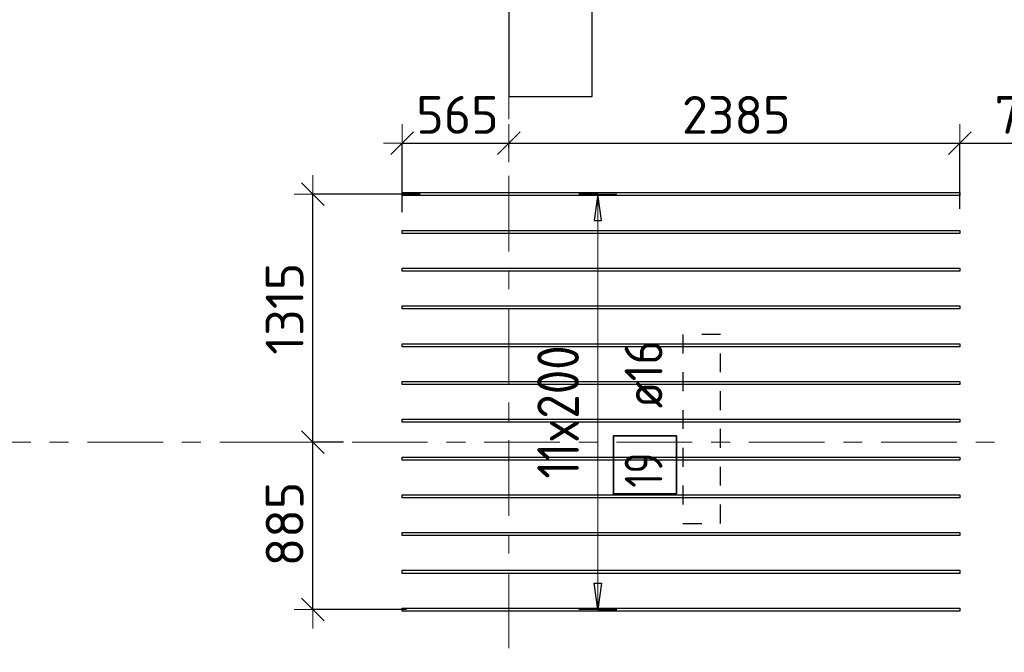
# Model space of a CAD drawing. Header units: metres. Extents: x -38 to 97, y -15 to 21.
# Tile 4 of 256: x 1.91 to 7.12, y 2.19 to 5.54. Entities that reach past the tile are written whole.
import ezdxf

# ---------------------------------------------------------------- set-up
doc = ezdxf.new("R2010")
doc.units = ezdxf.units.M
doc.header["$PDMODE"] = 65
for name, pattern in [('______11', [0.5, 0.4, -0.05, 0, -0.05]), ('______2', [0.0405, 0.03, -0.0105]), ('______5', [1.1, 0.8, -0.1, 0.1, -0.1])]:
    doc.linetypes.add(name, pattern=pattern)
for name, color, linetype, lineweight in [('XR$2$Осевая линия (1)', 7, '______5', 13), ('XR$6$Перекрытие (1)', 7, 'Continuous', 35), ('XR$6$Размерная линия (1)', 7, 'Continuous', 13)]:
    doc.layers.add(name, color=color, linetype=linetype, lineweight=lineweight)
doc.layers.add('XR$6$Арм.стержн.Доп. Арм верхн.зоны Х', color=7, linetype='Continuous', lineweight=35, true_color=0x8c8cff)
doc.layers.add('XR$7$Стена_ бетон несущ.', color=7, linetype='Continuous', lineweight=70, true_color=0xb4b496)
doc.styles.add('ISOCPEUR', font='txt')
doc.dimstyles.new('DIMSTYLE_3', dxfattribs={"dimtxt": 0.2, "dimasz": 0.2, "dimexe": 0, "dimexo": 0, "dimgap": 0.1, "dimtad": 2, "dimdec": 0, "dimlfac": 1000, "dimrnd": 5, "dimzin": 12, "dimdsep": 46, "dimtxsty": 'ISOCPEUR', "dimblk1": 'ALL_ML_STRICH', "dimblk2": 'ALL_ML_STRICH', "dimsah": 1, "dimcen": 0, "dimclrd": 7, "dimclre": 256, "dimclrt": 7, "dimadec": 0, "dimazin": 0, "dimtfac": 1, "dimtdec": 0, "dimtix": 1, "dimtmove": 2, "dimatfit": 3, "dimfxl": 0, "dimtzin": 0, "dimlwd": 0, "dimlwe": -3, "dimarcsym": 0})
doc.dimstyles.new('DIMSTYLE_36', dxfattribs={"dimtxt": 0.2, "dimasz": 0.2, "dimexe": 0, "dimexo": 0, "dimgap": 0.1, "dimtad": 2, "dimdec": 0, "dimlfac": 1000, "dimrnd": 5, "dimzin": 12, "dimdsep": 46, "dimtxsty": 'ISOCPEUR', "dimblk1": 'ALL_ML_STRICH', "dimblk2": 'ALL_ML_STRICH', "dimsah": 1, "dimcen": 0, "dimclrd": 7, "dimclre": 256, "dimclrt": 7, "dimadec": 0, "dimazin": 0, "dimtfac": 1, "dimtdec": 0, "dimtix": 1, "dimtmove": 2, "dimatfit": 3, "dimfxl": 0, "dimtvp": 1.2, "dimtzin": 0, "dimlwd": 0, "dimlwe": -3, "dimarcsym": 0})

# ---------------------------------------------------------------- blocks, each defined once
blk = doc.blocks.new('ALL_ML_STRICH')
at = {"color": 0, "linetype": 'ByBlock', "lineweight": -2}
for p, q in [((-0.3, -0.3), (0.3, 0.3)), ((0, -0.5), (0, 0.5)), ((-1, 0), (0.5, 0))]:
    blk.add_line(p, q, dxfattribs=at)
blk = doc.blocks.new('*D936')
at = {"layer": 'DEFPOINTS', "color": 7, "linetype": 'Continuous', "lineweight": 13, "transparency": 33554687}
for p in [(3.9357, 4.8831), (4.5, 4.8393), (3.9357, 4.4987)]:
    blk.add_point(p, dxfattribs=at)
at = {"layer": 'XR$6$Размерная линия (1)', "color": 9, "linetype": 'Continuous', "lineweight": -2, "true_color": 0xc7c7c7, "transparency": 33554687}
for p, q in [((3.9357, 4.5187), (3.9357, 4.8831)), ((4.5, 4.8593), (4.5, 4.8831))]:
    blk.add_line(p, q, dxfattribs=at)
at = {"layer": 'XR$6$Размерная линия (1)', "color": 7, "linetype": 'Continuous', "lineweight": -2, "transparency": 33554687}
blk.add_line((3.9357, 4.8831), (4.5, 4.8831), dxfattribs=at)
at = {"layer": 'XR$6$Размерная линия (1)', "color": 7, "linetype": 'Continuous', "lineweight": 13, "transparency": 33554687, "xscale": 0.2, "yscale": 0.2, "zscale": 0.2, "rotation": 180}
blk.add_blockref('ALL_ML_STRICH', (3.9357, 4.8831), dxfattribs=at)
at = {"layer": 'XR$6$Размерная линия (1)', "color": 7, "linetype": 'Continuous', "lineweight": 13, "transparency": 33554687, "xscale": 0.2, "yscale": 0.2, "zscale": 0.2}
blk.add_blockref('ALL_ML_STRICH', (4.5, 4.8831), dxfattribs=at)
at = {"layer": 'XR$6$Размерная линия (1)', "color": 7, "linetype": 'Continuous', "lineweight": 13, "transparency": 33554687, "insert": (4.2279, 5.0331), "char_height": 0.2, "width": 0.6, "attachment_point": 5, "style": 'ISOCPEUR'}
blk.add_mtext('\\A1;{565}', dxfattribs=at)
blk = doc.blocks.new('*D937')
at = {"layer": 'DEFPOINTS', "color": 7, "linetype": 'Continuous', "lineweight": 13, "transparency": 33554687}
for p in [(4.5, 4.8831), (4.5, 4.8393), (6.8857, 4.5149)]:
    blk.add_point(p, dxfattribs=at)
at = {"layer": 'XR$6$Размерная линия (1)', "color": 9, "linetype": 'Continuous', "lineweight": -2, "true_color": 0xc7c7c7, "transparency": 33554687}
for p, q in [((4.5, 4.8593), (4.5, 4.8831)), ((6.8857, 4.5349), (6.8857, 4.8831))]:
    blk.add_line(p, q, dxfattribs=at)
at = {"layer": 'XR$6$Размерная линия (1)', "color": 7, "linetype": 'Continuous', "lineweight": -2, "transparency": 33554687}
blk.add_line((4.5, 4.8831), (6.8857, 4.8831), dxfattribs=at)
at = {"layer": 'XR$6$Размерная линия (1)', "color": 7, "linetype": 'Continuous', "lineweight": 13, "transparency": 33554687, "xscale": 0.2, "yscale": 0.2, "zscale": 0.2, "rotation": 180}
blk.add_blockref('ALL_ML_STRICH', (4.5, 4.8831), dxfattribs=at)
at = {"layer": 'XR$6$Размерная линия (1)', "color": 7, "linetype": 'Continuous', "lineweight": 13, "transparency": 33554687, "xscale": 0.2, "yscale": 0.2, "zscale": 0.2}
blk.add_blockref('ALL_ML_STRICH', (6.8857, 4.8831), dxfattribs=at)
at = {"layer": 'XR$6$Размерная линия (1)', "color": 7, "linetype": 'Continuous', "lineweight": 13, "transparency": 33554687, "insert": (5.7029, 5.0331), "char_height": 0.2, "width": 0.8, "attachment_point": 5, "style": 'ISOCPEUR'}
blk.add_mtext('\\A1;{2385}', dxfattribs=at)
blk = doc.blocks.new('*D938')
at = {"layer": 'DEFPOINTS', "color": 7, "linetype": 'Continuous', "lineweight": 13, "transparency": 33554687}
for p in [(7.6584, 5.4737), (6.8857, 4.8831), (6.8857, 4.5149)]:
    blk.add_point(p, dxfattribs=at)
at = {"layer": 'XR$6$Размерная линия (1)', "color": 9, "linetype": 'Continuous', "lineweight": -2, "true_color": 0xc7c7c7, "transparency": 33554687}
for p, q in [((7.6584, 5.4537), (7.6584, 4.8831)), ((6.8857, 4.5349), (6.8857, 4.8831))]:
    blk.add_line(p, q, dxfattribs=at)
at = {"layer": 'XR$6$Размерная линия (1)', "color": 7, "linetype": 'Continuous', "lineweight": -2, "transparency": 33554687}
blk.add_line((6.8857, 4.8831), (7.6584, 4.8831), dxfattribs=at)
at = {"layer": 'XR$6$Размерная линия (1)', "color": 7, "linetype": 'Continuous', "lineweight": 13, "transparency": 33554687, "xscale": 0.2, "yscale": 0.2, "zscale": 0.2, "rotation": 180}
blk.add_blockref('ALL_ML_STRICH', (6.8857, 4.8831), dxfattribs=at)
at = {"layer": 'XR$6$Размерная линия (1)', "color": 7, "linetype": 'Continuous', "lineweight": 13, "transparency": 33554687, "xscale": 0.2, "yscale": 0.2, "zscale": 0.2}
blk.add_blockref('ALL_ML_STRICH', (7.6584, 4.8831), dxfattribs=at)
at = {"layer": 'XR$6$Размерная линия (1)', "color": 7, "linetype": 'Continuous', "lineweight": 13, "transparency": 33554687, "insert": (7.2821, 5.0331), "char_height": 0.2, "width": 0.6, "attachment_point": 5, "style": 'ISOCPEUR'}
blk.add_mtext('\\A1;{775}', dxfattribs=at)
blk = doc.blocks.new('*D1082')
at = {"layer": 'DEFPOINTS', "color": 7, "linetype": 'Continuous', "lineweight": 13, "transparency": 33554687}
for p in [(3.6457, 3.3), (3.4634, 2.4135), (3.9789, 2.4135)]:
    blk.add_point(p, dxfattribs=at)
at = {"layer": 'XR$6$Размерная линия (1)', "color": 9, "linetype": 'Continuous', "lineweight": -2, "true_color": 0xc7c7c7, "transparency": 33554687}
for p, q in [((3.6257, 3.3), (3.4634, 3.3)), ((3.9589, 2.4135), (3.4634, 2.4135))]:
    blk.add_line(p, q, dxfattribs=at)
at = {"layer": 'XR$6$Размерная линия (1)', "color": 7, "linetype": 'Continuous', "lineweight": -2, "transparency": 33554687}
blk.add_line((3.4634, 2.4135), (3.4634, 3.3), dxfattribs=at)
at = {"layer": 'XR$6$Размерная линия (1)', "color": 7, "linetype": 'Continuous', "lineweight": 13, "transparency": 33554687, "xscale": 0.2, "yscale": 0.2, "zscale": 0.2}
for p, rotation in [((3.4634, 3.3), 90), ((3.4634, 2.4135), 270)]:
    blk.add_blockref('ALL_ML_STRICH', p, dxfattribs=dict(at, rotation=rotation))
at = {"layer": 'XR$6$Размерная линия (1)', "color": 7, "linetype": 'Continuous', "lineweight": 13, "transparency": 33554687, "insert": (3.3134, 2.8667), "char_height": 0.2, "width": 0.6, "attachment_point": 5, "rotation": 90, "style": 'ISOCPEUR'}
blk.add_mtext('\\A1;{885}', dxfattribs=at)
blk = doc.blocks.new('*D1083')
at = {"layer": 'DEFPOINTS', "color": 7, "linetype": 'Continuous', "lineweight": 13, "transparency": 33554687}
for p in [(4.0512, 4.6135), (3.4634, 3.3), (3.6457, 3.3)]:
    blk.add_point(p, dxfattribs=at)
at = {"layer": 'XR$6$Размерная линия (1)', "color": 9, "linetype": 'Continuous', "lineweight": -2, "true_color": 0xc7c7c7, "transparency": 33554687}
for p, q in [((4.0312, 4.6135), (3.4634, 4.6135)), ((3.6257, 3.3), (3.4634, 3.3))]:
    blk.add_line(p, q, dxfattribs=at)
at = {"layer": 'XR$6$Размерная линия (1)', "color": 7, "linetype": 'Continuous', "lineweight": -2, "transparency": 33554687}
blk.add_line((3.4634, 3.3), (3.4634, 4.6135), dxfattribs=at)
at = {"layer": 'XR$6$Размерная линия (1)', "color": 7, "linetype": 'Continuous', "lineweight": 13, "transparency": 33554687, "xscale": 0.2, "yscale": 0.2, "zscale": 0.2}
for p, rotation in [((3.4634, 4.6135), 90), ((3.4634, 3.3), 270)]:
    blk.add_blockref('ALL_ML_STRICH', p, dxfattribs=dict(at, rotation=rotation))
at = {"layer": 'XR$6$Размерная линия (1)', "color": 7, "linetype": 'Continuous', "lineweight": 13, "transparency": 33554687, "insert": (3.3134, 4.0067), "char_height": 0.2, "width": 0.8, "attachment_point": 5, "rotation": 90, "style": 'ISOCPEUR'}
blk.add_mtext('\\A1;{1315}', dxfattribs=at)

msp = doc.modelspace()

# ---------------------------------------------------------------- linework, layer by layer
at = {"layer": 'XR$2$Осевая линия (1)', "color": 253, "linetype": '______11', "lineweight": 13, "true_color": 0xa0a0a0, "transparency": 33554687}
for p, q in [((4.5, -3.39), (4.5, 19.78)), ((-2.63, 3.3), (62.6, 3.3))]:
    msp.add_line(p, q, dxfattribs=at)
at = {"layer": 'XR$6$Арм.стержн.Доп. Арм верхн.зоны Х', "color": 253, "linetype": 'Continuous', "lineweight": -3, "true_color": 0xa0a0a0, "transparency": 33554687}
for p, q in [((4.9705, 4.6135), (4.8705, 4.6135)), ((4.9705, 4.6135), (5.0705, 4.6135)), ((4.9705, 2.4135), (4.8705, 2.4135)), ((4.9705, 2.4135), (5.0705, 2.4135))]:
    msp.add_line(p, q, dxfattribs=at)
at = {"layer": 'XR$6$Арм.стержн.Доп. Арм верхн.зоны Х', "color": 7, "linetype": 'Continuous', "lineweight": 25, "transparency": 33554687}
for p, q in [((4.9705, 4.6135), (4.9505, 4.4735)), ((4.9905, 4.4735), (4.9705, 4.6135)), ((4.9505, 4.4735), (4.9905, 4.4735)), ((4.9705, 2.4135), (4.9505, 2.5535)), ((4.9505, 2.5535), (4.9905, 2.5535)), ((4.9905, 2.5535), (4.9705, 2.4135))]:
    msp.add_line(p, q, dxfattribs=at)
at = {"layer": 'XR$6$Арм.стержн.Доп. Арм верхн.зоны Х', "color": 7, "linetype": 'Continuous', "lineweight": 13, "transparency": 33554687}
for p, q in [((4.9705, 4.6135), (4.9705, 4.6135)), ((4.9705, 2.4135), (4.9705, 4.6135)), ((4.9705, 2.4135), (4.9705, 2.4135))]:
    msp.add_line(p, q, dxfattribs=at)
at = {"layer": 'XR$6$Арм.стержн.Доп. Арм верхн.зоны Х', "color": 7, "linetype": 'Continuous', "lineweight": 25, "transparency": 33554687}
for points in [[(6.8857, 4.6055), (3.9357, 4.6055), (3.9357, 4.6215), (6.8857, 4.6215), (6.8857, 4.6055)], [(6.8857, 4.4055), (3.9357, 4.4055), (3.9357, 4.4215), (6.8857, 4.4215), (6.8857, 4.4055)], [(6.8857, 4.2055), (3.9357, 4.2055), (3.9357, 4.2215), (6.8857, 4.2215), (6.8857, 4.2055)], [(6.8857, 4.0055), (3.9357, 4.0055), (3.9357, 4.0215), (6.8857, 4.0215), (6.8857, 4.0055)], [(6.8857, 3.8055), (3.9357, 3.8055), (3.9357, 3.8215), (6.8857, 3.8215), (6.8857, 3.8055)], [(6.8857, 3.6055), (3.9357, 3.6055), (3.9357, 3.6215), (6.8857, 3.6215), (6.8857, 3.6055)], [(6.8857, 3.4055), (3.9357, 3.4055), (3.9357, 3.4215), (6.8857, 3.4215), (6.8857, 3.4055)], [(6.8857, 3.2055), (3.9357, 3.2055), (3.9357, 3.2215), (6.8857, 3.2215), (6.8857, 3.2055)], [(6.8857, 3.0055), (3.9357, 3.0055), (3.9357, 3.0215), (6.8857, 3.0215), (6.8857, 3.0055)], [(6.8857, 2.8055), (3.9357, 2.8055), (3.9357, 2.8215), (6.8857, 2.8215), (6.8857, 2.8055)], [(6.8857, 2.6055), (3.9357, 2.6055), (3.9357, 2.6215), (6.8857, 2.6215), (6.8857, 2.6055)], [(6.8857, 2.4055), (3.9357, 2.4055), (3.9357, 2.4215), (6.8857, 2.4215), (6.8857, 2.4055)]]:
    msp.add_lwpolyline(points, dxfattribs=at)
at = {"layer": 'XR$6$Арм.стержн.Доп. Арм верхн.зоны Х', "color": 7, "linetype": 'Continuous', "lineweight": 35, "transparency": 33554687}
msp.add_lwpolyline([(5.3861, 3.0265), (5.3861, 3.3332), (5.0528, 3.3332), (5.0528, 3.0265), (5.3861, 3.0265)], dxfattribs=at)
at = {"layer": 'XR$6$Перекрытие (1)', "color": 7, "linetype": 'Continuous', "lineweight": 25, "transparency": 33554687}
for p, q in [((4.5, 6.6302), (4.5, 5.1302)), ((4.94, 5.1302), (4.94, 6.6302)), ((4.5, 5.1302), (4.94, 5.1302))]:
    msp.add_line(p, q, dxfattribs=at)
at = {"layer": 'XR$7$Стена_ бетон несущ.', "color": 253, "linetype": '______2', "lineweight": -3, "true_color": 0xa0a0a0, "transparency": 33554687}
for p, q in [((5.42, 3.87), (5.42, 2.87)), ((5.62, 3.87), (5.42, 3.87)), ((5.62, 2.87), (5.62, 3.87)), ((5.42, 2.87), (5.62, 2.87))]:
    msp.add_line(p, q, dxfattribs=at)

# ---------------------------------------------------------------- texts
at = {"layer": 'XR$6$Арм.стержн.Доп. Арм верхн.зоны Х', "color": 7, "linetype": 'Continuous', "lineweight": 13, "transparency": 33554687, "insert": (4.8705, 3.1065), "char_height": 0.22, "width": 0.930455, "attachment_point": 7, "rotation": 90, "style": 'ISOCPEUR'}
msp.add_mtext('\\W0.86;11x200', dxfattribs=at)
at = {"layer": 'XR$6$Арм.стержн.Доп. Арм верхн.зоны Х', "color": 7, "linetype": 'Continuous', "lineweight": 25, "transparency": 33554687, "char_height": 0.2, "attachment_point": 7, "rotation": 90, "style": 'ISOCPEUR'}
for s, insert, width in [('\\W0.89; ø16 ', (5.3128, 3.3665), 0.749105), ('\\W0.75;19', (5.3128, 3.0598), 0.314854)]:
    msp.add_mtext(s, dxfattribs=dict(at, insert=insert, width=width))

# ---------------------------------------------------------------- dimensions: what is measured, and where the dimension line sits
at = {"layer": 'XR$6$Размерная линия (1)', "color": 7, "linetype": 'Continuous', "lineweight": 13, "transparency": 33554687}
for base, p1, p2, dimstyle, picture, middle in [((7.6584, 4.8831), (6.8857, 4.5349), (7.6584, 5.4537), 'DIMSTYLE_3', '*D938', (7.2821, 5.0331)), ((4.5, 4.8831), (3.9357, 4.5187), (4.5, 4.8593), 'DIMSTYLE_36', '*D936', (4.2279, 5.0331)), ((6.8857, 4.8831), (4.5, 4.8593), (6.8857, 4.5349), 'DIMSTYLE_3', '*D937', (5.7029, 5.0331))]:
    dim = msp.add_linear_dim(base=base, p1=p1, p2=p2, dimstyle=dimstyle, override={"dimpost": '<>', "dimclrd": 7, "dimclre": 9, "dimclrt": 7, "dimlwd": 0, "dimlwe": 65533}, dxfattribs=at)
    dim.commit()
    dim.dimension.update_dxf_attribs({"geometry": picture, "text_midpoint": middle, "dimtype": 160})
for base, p1, p2, picture, middle in [((3.46342, 4.61349), (3.62569, 3.3), (4.03118, 4.61349), '*D1083', (3.31342, 4.00675)), ((3.46342, 3.3), (3.95894, 2.41349), (3.62569, 3.3), '*D1082', (3.31342, 2.86675))]:
    dim = msp.add_linear_dim(base=base, p1=p1, p2=p2, angle=90, dimstyle='DIMSTYLE_3', override={"dimpost": '<>', "dimclrd": 7, "dimclre": 9, "dimclrt": 7, "dimlwd": 0, "dimlwe": 65533}, dxfattribs=at)
    dim.commit()
    dim.dimension.update_dxf_attribs({"geometry": picture, "text_midpoint": middle, "dimtype": 160})

doc.saveas('drawing.dxf')
